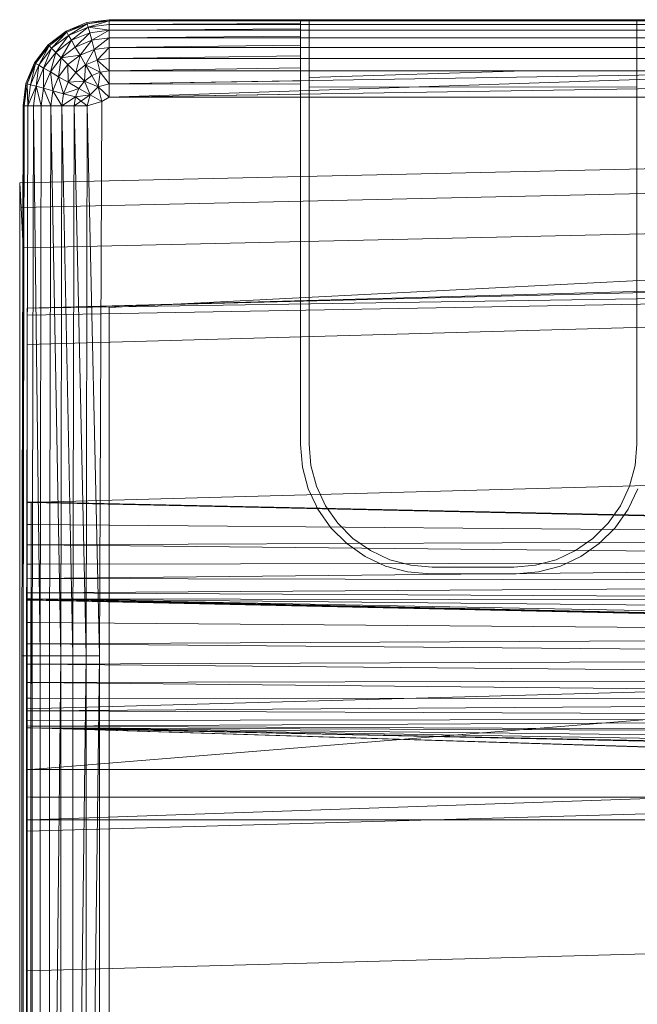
# Model space of a CAD drawing. Header units: metres. Extents: x 397.7 to 427.5, y 12.6 to 28.4.
# Tile 84 of 124: x 407.555 to 407.659, y 27.267 to 27.434. Entities that reach past the tile are written whole.
import ezdxf

# ---------------------------------------------------------------- set-up
doc = ezdxf.new("R2010")
doc.units = ezdxf.units.M
doc.layers.add('A-DETL-____-MBND', color=7, linetype='Continuous', lineweight=18)

# ---------------------------------------------------------------- blocks, each defined once
blk = doc.blocks.new('Family - Inodor P5-151237-08_CLI_AIRE_P5')
at = {"layer": 'A-DETL-____-MBND', "color": 253, "true_color": 0xaaaaaa}
for p, q in [((0.00789, 0.40094), (0.01142, 0.40241)), ((0.00789, 0.40094), (0.01142, 0.40241)), ((0.00789, 0.40094), (0.01142, 0.40241)), ((0.00789, 0.40094), (0.01142, 0.40241)), ((0.01147, 0.40221), (0.00789, 0.40094)), ((0.00789, 0.40094), (0.01147, 0.40221)), ((0.01147, 0.40221), (0.00799, 0.40077)), ((0.00799, 0.40077), (0.01147, 0.40221)), ((0.00799, 0.40077), (0.01147, 0.40221)), ((0.00829, 0.40025), (0.01147, 0.40221)), ((0.00829, 0.40025), (0.01147, 0.40221)), ((0.01163, 0.40164), (0.00829, 0.40025)), ((0.01163, 0.40164), (0.00829, 0.40025)), ((0.00829, 0.40025), (0.01163, 0.40164)), ((0.00877, 0.39941), (0.01163, 0.40164)), ((0.00877, 0.39941), (0.01163, 0.40164)), ((0.01142, 0.40241), (0.01521, 0.40291)), ((0.01142, 0.40241), (0.01521, 0.40291)), ((0.01142, 0.40241), (0.01521, 0.40291)), ((0.01142, 0.40241), (0.01521, 0.40291)), ((0.01147, 0.40221), (0.01142, 0.40241)), ((0.01147, 0.40221), (0.01142, 0.40241)), ((0.01147, 0.40221), (0.01142, 0.40241)), ((0.01147, 0.40221), (0.01521, 0.40291)), ((0.01147, 0.40221), (0.01521, 0.40291)), ((0.01521, 0.40271), (0.01147, 0.40221)), ((0.01521, 0.40271), (0.01147, 0.40221)), ((0.01147, 0.40221), (0.01521, 0.40271)), ((0.01163, 0.40164), (0.01147, 0.40221)), ((0.01163, 0.40164), (0.01147, 0.40221)), ((0.01163, 0.40164), (0.01147, 0.40221)), ((0.01163, 0.40164), (0.01521, 0.40271)), ((0.01163, 0.40164), (0.01521, 0.40271)), ((0.01521, 0.40211), (0.01163, 0.40164)), ((0.01521, 0.40211), (0.01163, 0.40164)), ((0.01163, 0.40164), (0.01521, 0.40211)), ((0.01188, 0.4007), (0.01163, 0.40164)), ((0.01521, 0.40114), (0.01163, 0.40164)), ((0.01521, 0.40114), (0.01163, 0.40164)), ((0.01188, 0.4007), (0.01163, 0.40164)), ((0.01188, 0.4007), (0.01163, 0.40164)), ((0.01521, 0.40291), (0.15024, 0.40291)), ((0.01521, 0.40291), (0.15024, 0.40291)), ((0.01521, 0.40271), (0.01521, 0.40291)), ((0.01521, 0.40291), (0.15024, 0.40291)), ((0.15024, 0.40291), (0.01521, 0.40291)), ((0.01521, 0.40291), (0.01521, 0.40271)), ((0.01521, 0.40271), (0.01521, 0.40291)), ((0.01521, 0.40271), (0.04768, 0.40275)), ((0.01521, 0.40271), (0.04768, 0.40275)), ((0.15024, 0.40271), (0.01521, 0.40271)), ((0.01521, 0.40211), (0.01521, 0.40271)), ((0.04768, 0.40271), (0.01521, 0.40271)), ((0.01521, 0.40211), (0.01521, 0.40271)), ((0.01521, 0.40271), (0.04768, 0.40271)), ((0.01521, 0.40211), (0.01521, 0.40271)), ((0.01521, 0.40211), (0.04768, 0.40225)), ((0.01521, 0.40211), (0.04768, 0.40225)), ((0.15024, 0.40211), (0.01521, 0.40211)), ((0.01521, 0.40114), (0.01521, 0.40211)), ((0.04768, 0.40211), (0.01521, 0.40211)), ((0.01521, 0.40114), (0.01521, 0.40211)), ((0.01521, 0.40211), (0.04768, 0.40211)), ((0.01521, 0.40114), (0.01521, 0.40211)), ((0.10628, 0.4029), (0.04768, 0.4029)), ((0.04768, 0.4029), (0.04768, 0.40275)), ((0.04768, 0.40271), (0.04768, 0.40275)), ((0.04768, 0.40225), (0.04768, 0.40271)), ((0.04768, 0.40211), (0.04768, 0.40225)), ((0.04768, 0.40137), (0.04768, 0.40211)), ((0.04914, 0.40281), (0.04914, 0.33079)), ((0.04914, 0.40271), (0.04914, 0.40281)), ((0.04914, 0.40281), (0.10482, 0.40281)), ((0.04914, 0.40211), (0.04914, 0.40271)), ((0.10482, 0.40271), (0.04914, 0.40271)), ((0.04914, 0.40114), (0.04914, 0.40211)), ((0.10482, 0.40211), (0.04914, 0.40211)), ((0.10482, 0.33079), (0.10482, 0.40281)), ((0.10482, 0.40281), (0.10482, 0.40271)), ((0.10482, 0.40271), (0.10482, 0.40211)), ((0.10482, 0.40211), (0.10482, 0.40114)), ((0.00485, 0.39862), (0.00789, 0.40094)), ((0.00485, 0.39862), (0.00789, 0.40094)), ((0.00485, 0.39862), (0.00789, 0.40094)), ((0.00485, 0.39862), (0.00789, 0.40094)), ((0.00799, 0.40077), (0.00485, 0.39862)), ((0.00485, 0.39862), (0.00799, 0.40077)), ((0.00799, 0.40077), (0.005, 0.39847)), ((0.005, 0.39847), (0.00799, 0.40077)), ((0.005, 0.39847), (0.00799, 0.40077)), ((0.00542, 0.39805), (0.00799, 0.40077)), ((0.00542, 0.39805), (0.00799, 0.40077)), ((0.00829, 0.40025), (0.00542, 0.39805)), ((0.00829, 0.40025), (0.00542, 0.39805)), ((0.00542, 0.39805), (0.00829, 0.40025)), ((0.00611, 0.39736), (0.00829, 0.40025)), ((0.00611, 0.39736), (0.00829, 0.40025)), ((0.00799, 0.40077), (0.00789, 0.40094)), ((0.00799, 0.40077), (0.00789, 0.40094)), ((0.00799, 0.40077), (0.00789, 0.40094)), ((0.00829, 0.40025), (0.00799, 0.40077)), ((0.00829, 0.40025), (0.00799, 0.40077)), ((0.00829, 0.40025), (0.00799, 0.40077)), ((0.00877, 0.39941), (0.00829, 0.40025)), ((0.00877, 0.39941), (0.00829, 0.40025)), ((0.00877, 0.39941), (0.00829, 0.40025)), ((0.01188, 0.4007), (0.00877, 0.39941)), ((0.01188, 0.4007), (0.00877, 0.39941)), ((0.00877, 0.39941), (0.01188, 0.4007)), ((0.00943, 0.39827), (0.01188, 0.4007)), ((0.00943, 0.39827), (0.01188, 0.4007)), ((0.01521, 0.40114), (0.01188, 0.4007)), ((0.01521, 0.40114), (0.01188, 0.4007)), ((0.01188, 0.4007), (0.01521, 0.40114)), ((0.01222, 0.39942), (0.01188, 0.4007)), ((0.01222, 0.39942), (0.01188, 0.4007)), ((0.01222, 0.39942), (0.01188, 0.4007)), ((0.01222, 0.39942), (0.01521, 0.40114)), ((0.01222, 0.39942), (0.01521, 0.40114)), ((0.01521, 0.39982), (0.01222, 0.39942)), ((0.01521, 0.39982), (0.01222, 0.39942)), ((0.01222, 0.39942), (0.01521, 0.39982)), ((0.01264, 0.39785), (0.01521, 0.39982)), ((0.01264, 0.39785), (0.01521, 0.39982)), ((0.01521, 0.40114), (0.04768, 0.40137)), ((0.01521, 0.40114), (0.04768, 0.40137)), ((0.15024, 0.40114), (0.01521, 0.40114)), ((0.01521, 0.39982), (0.01521, 0.40114)), ((0.04768, 0.40114), (0.01521, 0.40114)), ((0.01521, 0.39982), (0.01521, 0.40114)), ((0.01521, 0.40114), (0.04768, 0.40114)), ((0.01521, 0.39982), (0.01521, 0.40114)), ((0.01521, 0.39982), (0.04768, 0.40013)), ((0.01521, 0.39982), (0.04768, 0.40013)), ((0.15024, 0.39982), (0.01521, 0.39982)), ((0.01521, 0.39819), (0.01521, 0.39982)), ((0.04768, 0.39982), (0.01521, 0.39982)), ((0.01521, 0.39819), (0.01521, 0.39982)), ((0.01521, 0.39982), (0.04768, 0.39982)), ((0.01521, 0.39819), (0.01521, 0.39982)), ((0.04768, 0.40114), (0.04768, 0.40137)), ((0.04768, 0.40013), (0.04768, 0.40114)), ((0.04768, 0.39982), (0.04768, 0.40013)), ((0.04768, 0.39858), (0.04768, 0.39982)), ((0.04914, 0.39982), (0.04914, 0.40114)), ((0.10482, 0.40114), (0.04914, 0.40114)), ((0.04914, 0.39819), (0.04914, 0.39982)), ((0.10482, 0.39982), (0.04914, 0.39982)), ((0.10482, 0.40114), (0.10482, 0.39982)), ((0.10482, 0.39982), (0.10482, 0.39819)), ((0.00253, 0.39558), (0.00485, 0.39862)), ((0.00253, 0.39558), (0.00485, 0.39862)), ((0.00253, 0.39558), (0.00485, 0.39862)), ((0.00253, 0.39558), (0.00485, 0.39862)), ((0.0027, 0.39548), (0.00485, 0.39862)), ((0.0027, 0.39548), (0.00485, 0.39862)), ((0.005, 0.39847), (0.0027, 0.39548)), ((0.005, 0.39847), (0.0027, 0.39548)), ((0.0027, 0.39548), (0.005, 0.39847)), ((0.00322, 0.39518), (0.005, 0.39847)), ((0.00322, 0.39518), (0.005, 0.39847)), ((0.005, 0.39847), (0.00485, 0.39862)), ((0.005, 0.39847), (0.00485, 0.39862)), ((0.005, 0.39847), (0.00485, 0.39862)), ((0.00542, 0.39805), (0.005, 0.39847)), ((0.00542, 0.39805), (0.005, 0.39847)), ((0.00542, 0.39805), (0.005, 0.39847)), ((0.00877, 0.39941), (0.00611, 0.39736)), ((0.00877, 0.39941), (0.00611, 0.39736)), ((0.00611, 0.39736), (0.00877, 0.39941)), ((0.00704, 0.39643), (0.00877, 0.39941)), ((0.00704, 0.39643), (0.00877, 0.39941)), ((0.00943, 0.39827), (0.00704, 0.39643)), ((0.00943, 0.39827), (0.00704, 0.39643)), ((0.00704, 0.39643), (0.00943, 0.39827)), ((0.00943, 0.39827), (0.00877, 0.39941)), ((0.00943, 0.39827), (0.00877, 0.39941)), ((0.00943, 0.39827), (0.00877, 0.39941)), ((0.01222, 0.39942), (0.00943, 0.39827)), ((0.01222, 0.39942), (0.00943, 0.39827)), ((0.00943, 0.39827), (0.01222, 0.39942)), ((0.01025, 0.39686), (0.00943, 0.39827)), ((0.01025, 0.39686), (0.00943, 0.39827)), ((0.01025, 0.39686), (0.00943, 0.39827)), ((0.01025, 0.39686), (0.01222, 0.39942)), ((0.01025, 0.39686), (0.01222, 0.39942)), ((0.01264, 0.39785), (0.01222, 0.39942)), ((0.01264, 0.39785), (0.01222, 0.39942)), ((0.01264, 0.39785), (0.01222, 0.39942)), ((0.01521, 0.39819), (0.01264, 0.39785)), ((0.01521, 0.39819), (0.01264, 0.39785)), ((0.01264, 0.39785), (0.01521, 0.39819)), ((0.01313, 0.39603), (0.01521, 0.39819)), ((0.01313, 0.39603), (0.01521, 0.39819)), ((0.01521, 0.39819), (0.04768, 0.39858)), ((0.01521, 0.39819), (0.04768, 0.39858)), ((0.15024, 0.39819), (0.01521, 0.39819)), ((0.01521, 0.39631), (0.01521, 0.39819)), ((0.04768, 0.39819), (0.01521, 0.39819)), ((0.01521, 0.39631), (0.01521, 0.39819)), ((0.01521, 0.39819), (0.04768, 0.39819)), ((0.01521, 0.39631), (0.01521, 0.39819)), ((0.04768, 0.39819), (0.04768, 0.39858)), ((0.04768, 0.39676), (0.04768, 0.39819)), ((0.04914, 0.39631), (0.04914, 0.39819)), ((0.10482, 0.39819), (0.04914, 0.39819)), ((0.10482, 0.39819), (0.10482, 0.39631)), ((0.00542, 0.39805), (0.00322, 0.39518)), ((0.00542, 0.39805), (0.00322, 0.39518)), ((0.00322, 0.39518), (0.00542, 0.39805)), ((0.00406, 0.3947), (0.00542, 0.39805)), ((0.00406, 0.3947), (0.00542, 0.39805)), ((0.00611, 0.39736), (0.00406, 0.3947)), ((0.00611, 0.39736), (0.00406, 0.3947)), ((0.00406, 0.3947), (0.00611, 0.39736)), ((0.0052, 0.39404), (0.00611, 0.39736)), ((0.0052, 0.39404), (0.00611, 0.39736)), ((0.00704, 0.39643), (0.0052, 0.39404)), ((0.00704, 0.39643), (0.0052, 0.39404)), ((0.0052, 0.39404), (0.00704, 0.39643)), ((0.00611, 0.39736), (0.00542, 0.39805)), ((0.00611, 0.39736), (0.00542, 0.39805)), ((0.00611, 0.39736), (0.00542, 0.39805)), ((0.00704, 0.39643), (0.00611, 0.39736)), ((0.00704, 0.39643), (0.00611, 0.39736)), ((0.00704, 0.39643), (0.00611, 0.39736)), ((0.00661, 0.39322), (0.00704, 0.39643)), ((0.00661, 0.39322), (0.00704, 0.39643)), ((0.01025, 0.39686), (0.00704, 0.39643)), ((0.00704, 0.39643), (0.01025, 0.39686)), ((0.00819, 0.39528), (0.00704, 0.39643)), ((0.00819, 0.39528), (0.00704, 0.39643)), ((0.00819, 0.39528), (0.00704, 0.39643)), ((0.01025, 0.39686), (0.00819, 0.39528)), ((0.00819, 0.39528), (0.01025, 0.39686)), ((0.00819, 0.39528), (0.01025, 0.39686)), ((0.00952, 0.39395), (0.01025, 0.39686)), ((0.00952, 0.39395), (0.01025, 0.39686)), ((0.01264, 0.39785), (0.01025, 0.39686)), ((0.01264, 0.39785), (0.01025, 0.39686)), ((0.01025, 0.39686), (0.01264, 0.39785)), ((0.01119, 0.39523), (0.01025, 0.39686)), ((0.01119, 0.39523), (0.01025, 0.39686)), ((0.01119, 0.39523), (0.01025, 0.39686)), ((0.01119, 0.39523), (0.01264, 0.39785)), ((0.01119, 0.39523), (0.01264, 0.39785)), ((0.01313, 0.39603), (0.01264, 0.39785)), ((0.01313, 0.39603), (0.01264, 0.39785)), ((0.01313, 0.39603), (0.01264, 0.39785)), ((0.01521, 0.39631), (0.04768, 0.39676)), ((0.01521, 0.39631), (0.04768, 0.39676)), ((0.04768, 0.39631), (0.04768, 0.39676)), ((0.00106, 0.39205), (0.00253, 0.39558)), ((0.00106, 0.39205), (0.00253, 0.39558)), ((0.00106, 0.39205), (0.00253, 0.39558)), ((0.00106, 0.39205), (0.00253, 0.39558)), ((0.00126, 0.392), (0.00253, 0.39558)), ((0.00126, 0.392), (0.00253, 0.39558)), ((0.0027, 0.39548), (0.00126, 0.392)), ((0.0027, 0.39548), (0.00126, 0.392)), ((0.00126, 0.392), (0.0027, 0.39548)), ((0.00183, 0.39184), (0.0027, 0.39548)), ((0.00183, 0.39184), (0.0027, 0.39548)), ((0.00322, 0.39518), (0.00183, 0.39184)), ((0.00322, 0.39518), (0.00183, 0.39184)), ((0.00183, 0.39184), (0.00322, 0.39518)), ((0.0027, 0.39548), (0.00253, 0.39558)), ((0.0027, 0.39548), (0.00253, 0.39558)), ((0.0027, 0.39548), (0.00253, 0.39558)), ((0.00322, 0.39518), (0.0027, 0.39548)), ((0.00322, 0.39518), (0.0027, 0.39548)), ((0.00322, 0.39518), (0.0027, 0.39548)), ((0.00277, 0.39159), (0.00322, 0.39518)), ((0.00277, 0.39159), (0.00322, 0.39518)), ((0.00406, 0.3947), (0.00322, 0.39518)), ((0.00406, 0.3947), (0.00322, 0.39518)), ((0.00406, 0.3947), (0.00322, 0.39518)), ((0.00819, 0.39528), (0.00661, 0.39322)), ((0.00819, 0.39528), (0.00661, 0.39322)), ((0.00661, 0.39322), (0.00819, 0.39528)), ((0.00952, 0.39395), (0.00819, 0.39528)), ((0.00952, 0.39395), (0.00819, 0.39528)), ((0.00952, 0.39395), (0.00819, 0.39528)), ((0.00824, 0.39228), (0.00819, 0.39528)), ((0.00824, 0.39228), (0.00819, 0.39528)), ((0.01119, 0.39523), (0.00952, 0.39395)), ((0.01119, 0.39523), (0.00952, 0.39395)), ((0.00952, 0.39395), (0.01119, 0.39523)), ((0.01099, 0.39248), (0.01119, 0.39523)), ((0.01099, 0.39248), (0.01119, 0.39523)), ((0.01313, 0.39603), (0.01119, 0.39523)), ((0.01313, 0.39603), (0.01119, 0.39523)), ((0.01119, 0.39523), (0.01313, 0.39603)), ((0.01223, 0.39343), (0.01119, 0.39523)), ((0.01367, 0.39402), (0.01119, 0.39523)), ((0.01367, 0.39402), (0.01119, 0.39523)), ((0.01223, 0.39343), (0.01119, 0.39523)), ((0.01223, 0.39343), (0.01119, 0.39523)), ((0.01521, 0.39631), (0.01313, 0.39603)), ((0.01521, 0.39631), (0.01313, 0.39603)), ((0.01313, 0.39603), (0.01521, 0.39631)), ((0.01313, 0.39603), (0.01367, 0.39402)), ((0.01521, 0.39423), (0.01313, 0.39603)), ((0.01367, 0.39402), (0.01313, 0.39603)), ((0.01521, 0.39423), (0.01313, 0.39603)), ((0.01367, 0.39402), (0.01313, 0.39603)), ((0.15024, 0.39631), (0.01521, 0.39631)), ((0.01521, 0.39423), (0.01521, 0.39631)), ((0.04768, 0.39631), (0.01521, 0.39631)), ((0.01521, 0.39423), (0.01521, 0.39631)), ((0.01521, 0.39631), (0.04768, 0.39631)), ((0.01521, 0.39423), (0.01521, 0.39631)), ((0.04768, 0.39473), (0.04768, 0.39631)), ((0.04914, 0.39423), (0.04914, 0.39631)), ((0.10482, 0.39631), (0.04914, 0.39631)), ((0.10482, 0.39631), (0.10482, 0.39424)), ((0.00406, 0.3947), (0.00277, 0.39159)), ((0.00406, 0.3947), (0.00277, 0.39159)), ((0.00277, 0.39159), (0.00406, 0.3947)), ((0.00405, 0.39125), (0.00406, 0.3947)), ((0.00405, 0.39125), (0.00406, 0.3947)), ((0.0052, 0.39404), (0.00405, 0.39125)), ((0.0052, 0.39404), (0.00405, 0.39125)), ((0.00405, 0.39125), (0.0052, 0.39404)), ((0.0052, 0.39404), (0.00406, 0.3947)), ((0.0052, 0.39404), (0.00406, 0.3947)), ((0.0052, 0.39404), (0.00406, 0.3947)), ((0.00661, 0.39322), (0.0052, 0.39404)), ((0.00661, 0.39322), (0.0052, 0.39404)), ((0.00661, 0.39322), (0.0052, 0.39404)), ((0.00562, 0.39083), (0.0052, 0.39404)), ((0.00562, 0.39083), (0.0052, 0.39404)), ((0.00661, 0.39322), (0.00562, 0.39083)), ((0.00661, 0.39322), (0.00562, 0.39083)), ((0.00562, 0.39083), (0.00661, 0.39322)), ((0.00824, 0.39228), (0.00661, 0.39322)), ((0.00824, 0.39228), (0.00661, 0.39322)), ((0.00824, 0.39228), (0.00661, 0.39322)), ((0.00744, 0.39034), (0.00661, 0.39322)), ((0.00744, 0.39034), (0.00661, 0.39322)), ((0.00952, 0.39395), (0.00824, 0.39228)), ((0.00952, 0.39395), (0.00824, 0.39228)), ((0.00824, 0.39228), (0.00952, 0.39395)), ((0.01099, 0.39248), (0.00952, 0.39395)), ((0.01099, 0.39248), (0.00952, 0.39395)), ((0.01099, 0.39248), (0.00952, 0.39395)), ((0.01223, 0.39343), (0.01099, 0.39248)), ((0.01223, 0.39343), (0.01099, 0.39248)), ((0.01099, 0.39248), (0.01223, 0.39343)), ((0.01367, 0.39402), (0.01223, 0.39343)), ((0.01367, 0.39402), (0.01223, 0.39343)), ((0.01223, 0.39343), (0.01367, 0.39402)), ((0.01334, 0.39151), (0.01223, 0.39343)), ((0.01334, 0.39151), (0.01223, 0.39343)), ((0.01334, 0.39151), (0.01223, 0.39343)), ((0.01367, 0.39402), (0.01334, 0.39151)), ((0.01334, 0.39151), (0.01367, 0.39402)), ((0.01334, 0.39151), (0.01367, 0.39402)), ((0.01521, 0.39423), (0.01367, 0.39402)), ((0.01521, 0.39423), (0.01367, 0.39402)), ((0.01367, 0.39402), (0.01521, 0.39423)), ((0.01521, 0.39201), (0.01367, 0.39402)), ((0.01521, 0.39201), (0.01367, 0.39402)), ((0.01521, 0.39201), (0.01367, 0.39402)), ((0.01521, 0.39423), (0.04768, 0.39473)), ((0.01521, 0.39423), (0.04768, 0.39473)), ((0.15024, 0.39423), (0.01521, 0.39423)), ((0.01521, 0.39201), (0.01521, 0.39423)), ((0.15024, 0.39423), (0.01521, 0.39201)), ((0.15024, 0.39423), (0.01521, 0.38973)), ((0.04768, 0.39423), (0.01521, 0.39423)), ((0.01521, 0.39201), (0.01521, 0.39423)), ((0.01521, 0.39423), (0.04768, 0.39423)), ((0.01521, 0.39201), (0.01521, 0.39423)), ((0.04768, 0.39423), (0.04768, 0.39473)), ((0.04768, 0.39254), (0.04768, 0.39423)), ((0.04914, 0.39307), (0.04914, 0.39423)), ((0.08581, 0.39423), (0.04914, 0.39307)), ((0.08581, 0.39423), (0.04914, 0.39423)), ((0.04914, 0.39144), (0.04914, 0.39307)), ((0.10482, 0.39424), (0.08581, 0.39423)), ((0.10482, 0.39424), (0.10482, 0.39149)), ((0.00056, 0.38826), (0.00106, 0.39205)), ((0.00056, 0.38826), (0.00106, 0.39205)), ((0.00056, 0.38826), (0.00106, 0.39205)), ((0.00056, 0.38826), (0.00106, 0.39205)), ((0.00076, 0.38826), (0.00106, 0.39205)), ((0.00076, 0.38826), (0.00106, 0.39205)), ((0.00126, 0.392), (0.00076, 0.38826)), ((0.00126, 0.392), (0.00076, 0.38826)), ((0.00076, 0.38826), (0.00126, 0.392)), ((0.00126, 0.392), (0.00106, 0.39205)), ((0.00126, 0.392), (0.00106, 0.39205)), ((0.00126, 0.392), (0.00106, 0.39205)), ((0.00183, 0.39184), (0.00126, 0.392)), ((0.00183, 0.39184), (0.00126, 0.392)), ((0.00183, 0.39184), (0.00126, 0.392)), ((0.00136, 0.38826), (0.00126, 0.392)), ((0.00136, 0.38826), (0.00126, 0.392)), ((0.00183, 0.39184), (0.00136, 0.38826)), ((0.00183, 0.39184), (0.00136, 0.38826)), ((0.00136, 0.38826), (0.00183, 0.39184)), ((0.00277, 0.39159), (0.00136, 0.38826)), ((0.00136, 0.38826), (0.00277, 0.39159)), ((0.00277, 0.39159), (0.00183, 0.39184)), ((0.00277, 0.39159), (0.00183, 0.39184)), ((0.00277, 0.39159), (0.00183, 0.39184)), ((0.00277, 0.39159), (0.00233, 0.38826)), ((0.00233, 0.38826), (0.00277, 0.39159)), ((0.00233, 0.38826), (0.00277, 0.39159)), ((0.00405, 0.39125), (0.00277, 0.39159)), ((0.00405, 0.39125), (0.00277, 0.39159)), ((0.00405, 0.39125), (0.00277, 0.39159)), ((0.00365, 0.38826), (0.00277, 0.39159)), ((0.00365, 0.38826), (0.00277, 0.39159)), ((0.00824, 0.39228), (0.00744, 0.39034)), ((0.00824, 0.39228), (0.00744, 0.39034)), ((0.00744, 0.39034), (0.00824, 0.39228)), ((0.01099, 0.39248), (0.00824, 0.39228)), ((0.00824, 0.39228), (0.01099, 0.39248)), ((0.01004, 0.39124), (0.00824, 0.39228)), ((0.01004, 0.39124), (0.00824, 0.39228)), ((0.01004, 0.39124), (0.00824, 0.39228)), ((0.01099, 0.39248), (0.01004, 0.39124)), ((0.01004, 0.39124), (0.01099, 0.39248)), ((0.01004, 0.39124), (0.01099, 0.39248)), ((0.01334, 0.39151), (0.01099, 0.39248)), ((0.01196, 0.39013), (0.01099, 0.39248)), ((0.01334, 0.39151), (0.01099, 0.39248)), ((0.01196, 0.39013), (0.01099, 0.39248)), ((0.01334, 0.39151), (0.01099, 0.39248)), ((0.01196, 0.39013), (0.01099, 0.39248)), ((0.01334, 0.39151), (0.01196, 0.39013)), ((0.01334, 0.39151), (0.01196, 0.39013)), ((0.01196, 0.39013), (0.01334, 0.39151)), ((0.01521, 0.39201), (0.01334, 0.39151)), ((0.01521, 0.39201), (0.01334, 0.39151)), ((0.01334, 0.39151), (0.01521, 0.39201)), ((0.01521, 0.38973), (0.01334, 0.39151)), ((0.01334, 0.39151), (0.01394, 0.38899)), ((0.01521, 0.38973), (0.01334, 0.39151)), ((0.01394, 0.38899), (0.01334, 0.39151)), ((0.01521, 0.38973), (0.01334, 0.39151)), ((0.01394, 0.38899), (0.01334, 0.39151)), ((0.01521, 0.39201), (0.04768, 0.39254)), ((0.01521, 0.39201), (0.04768, 0.39254)), ((0.01521, 0.38973), (0.01521, 0.39201)), ((0.04768, 0.39198), (0.01521, 0.39201)), ((0.01521, 0.38973), (0.01521, 0.39201)), ((0.01521, 0.39201), (0.04768, 0.39198)), ((0.01521, 0.38973), (0.01521, 0.39201)), ((0.15121, 0.39188), (0.01521, 0.38973)), ((0.04768, 0.39198), (0.04768, 0.39254)), ((0.04768, 0.39024), (0.04768, 0.39198)), ((0.10482, 0.39149), (0.04914, 0.39144)), ((0.04914, 0.33079), (0.04914, 0.39144)), ((0.10482, 0.39149), (0.10482, 0.33079)), ((0.00405, 0.39125), (0.00365, 0.38826)), ((0.00405, 0.39125), (0.00365, 0.38826)), ((0.00365, 0.38826), (0.00405, 0.39125)), ((0.00562, 0.39083), (0.00405, 0.39125)), ((0.00562, 0.39083), (0.00405, 0.39125)), ((0.00562, 0.39083), (0.00405, 0.39125)), ((0.00528, 0.38826), (0.00405, 0.39125)), ((0.00528, 0.38826), (0.00405, 0.39125)), ((0.00562, 0.39083), (0.00528, 0.38826)), ((0.00562, 0.39083), (0.00528, 0.38826)), ((0.00528, 0.38826), (0.00562, 0.39083)), ((0.00744, 0.39034), (0.00562, 0.39083)), ((0.00744, 0.39034), (0.00562, 0.39083)), ((0.00744, 0.39034), (0.00562, 0.39083)), ((0.00716, 0.38826), (0.00562, 0.39083)), ((0.00716, 0.38826), (0.00562, 0.39083)), ((0.00744, 0.39034), (0.00716, 0.38826)), ((0.00744, 0.39034), (0.00716, 0.38826)), ((0.00716, 0.38826), (0.00744, 0.39034)), ((0.00945, 0.3898), (0.00716, 0.38826)), ((0.00716, 0.38826), (0.00945, 0.3898)), ((0.01004, 0.39124), (0.00744, 0.39034)), ((0.00744, 0.39034), (0.01004, 0.39124)), ((0.00945, 0.3898), (0.00744, 0.39034)), ((0.00945, 0.3898), (0.00744, 0.39034)), ((0.00945, 0.3898), (0.00744, 0.39034)), ((0.01196, 0.39013), (0.00924, 0.38826)), ((0.00945, 0.3898), (0.00924, 0.38826)), ((0.00924, 0.38826), (0.00945, 0.3898)), ((0.00924, 0.38826), (0.00945, 0.3898)), ((0.01004, 0.39124), (0.00945, 0.3898)), ((0.00945, 0.3898), (0.01004, 0.39124)), ((0.00945, 0.3898), (0.01004, 0.39124)), ((0.01196, 0.39013), (0.00945, 0.3898)), ((0.01196, 0.39013), (0.00945, 0.3898)), ((0.01196, 0.39013), (0.00945, 0.3898)), ((0.01146, 0.38826), (0.00945, 0.3898)), ((0.01196, 0.39013), (0.01004, 0.39124)), ((0.01196, 0.39013), (0.01004, 0.39124)), ((0.01196, 0.39013), (0.01004, 0.39124)), ((0.01196, 0.39013), (0.01146, 0.38826)), ((0.01394, 0.38899), (0.01196, 0.39013)), ((0.01394, 0.38899), (0.01196, 0.39013)), ((0.01521, 0.38973), (0.01394, 0.38899)), ((0.01521, 0.38973), (0.01394, 0.38899)), ((0.01394, 0.38899), (0.01521, 0.38973)), ((0.01521, 0.38973), (0.04768, 0.39024)), ((0.01521, 0.38973), (0.04768, 0.39024)), ((0.15024, 0.38973), (0.01521, 0.38973)), ((0.04768, 0.38973), (0.01521, 0.38973)), ((0.01521, 0.38973), (0.04768, 0.38973)), ((0.04768, 0.38973), (0.04768, 0.39024)), ((0.04768, 0.38917), (0.04768, 0.38973)), ((0.00036, 0.29485), (0.00056, 0.38826)), ((0.00036, 0.29485), (0.00056, 0.38826)), ((0.00056, 0.01465), (0.00056, 0.38826)), ((0.00056, 0.01465), (0.00056, 0.38826)), ((0.00076, 0.38826), (0.00056, 0.38826)), ((0.00076, 0.38826), (0.00056, 0.29485)), ((0.00076, 0.38826), (0.00056, 0.38826)), ((0.00076, 0.38826), (0.00056, 0.29485)), ((0.00076, 0.38826), (0.00056, 0.38826)), ((0.00056, 0.29485), (0.00056, 0.38826)), ((0.00056, 0.29485), (0.00056, 0.38826)), ((0.00076, 0.38826), (0.00056, 0.29485)), ((0.00136, 0.38826), (0.00076, 0.38826)), ((0.00136, 0.38826), (0.00076, 0.38826)), ((0.00136, 0.38826), (0.00076, 0.38826)), ((0.00136, 0.38826), (0.00116, 0.29485)), ((0.00136, 0.38826), (0.00116, 0.29485)), ((0.00136, 0.38826), (0.00116, 0.29485)), ((0.00233, 0.38826), (0.00136, 0.38826)), ((0.00233, 0.38826), (0.00136, 0.38826)), ((0.00233, 0.38826), (0.00136, 0.38826)), ((0.00233, 0.38826), (0.00213, 0.29485)), ((0.00233, 0.38826), (0.00213, 0.29485)), ((0.00213, 0.29485), (0.00233, 0.38826)), ((0.00365, 0.38826), (0.00233, 0.38826)), ((0.00365, 0.38826), (0.00233, 0.38826)), ((0.00365, 0.38826), (0.00233, 0.38826)), ((0.00345, 0.29485), (0.00233, 0.38826)), ((0.00345, 0.29485), (0.00233, 0.38826)), ((0.00365, 0.38826), (0.00345, 0.29485)), ((0.00365, 0.38826), (0.00345, 0.29485)), ((0.00365, 0.38826), (0.00345, 0.29485)), ((0.00528, 0.38826), (0.00365, 0.38826)), ((0.00528, 0.38826), (0.00365, 0.38826)), ((0.00528, 0.38826), (0.00365, 0.38826)), ((0.00528, 0.38826), (0.00508, 0.29485)), ((0.00528, 0.38826), (0.00508, 0.29485)), ((0.00508, 0.29485), (0.00528, 0.38826)), ((0.00716, 0.38826), (0.00528, 0.38826)), ((0.00716, 0.38826), (0.00528, 0.38826)), ((0.00716, 0.38826), (0.00528, 0.38826)), ((0.00696, 0.29485), (0.00528, 0.38826)), ((0.00696, 0.29485), (0.00528, 0.38826)), ((0.00716, 0.38826), (0.00696, 0.29485)), ((0.00716, 0.38826), (0.00696, 0.29485)), ((0.00696, 0.29485), (0.00716, 0.38826)), ((0.00924, 0.38826), (0.00716, 0.38826)), ((0.00924, 0.38826), (0.00716, 0.38826)), ((0.00924, 0.38826), (0.00716, 0.38826)), ((0.00904, 0.29485), (0.00716, 0.38826)), ((0.00904, 0.29485), (0.00716, 0.38826)), ((0.00924, 0.38826), (0.00904, 0.29485)), ((0.00924, 0.38826), (0.00904, 0.29485)), ((0.00904, 0.29485), (0.00924, 0.38826)), ((0.01146, 0.38826), (0.00924, 0.38826)), ((0.01146, 0.38826), (0.00924, 0.38826)), ((0.01126, 0.29485), (0.00924, 0.38826)), ((0.01126, 0.29485), (0.00924, 0.38826)), ((0.01146, 0.38826), (0.01126, 0.29485)), ((0.01146, 0.38826), (0.01126, 0.29485)), ((0.01126, 0.29485), (0.01146, 0.38826)), ((0.01394, 0.38899), (0.01146, 0.38826)), ((0.01394, 0.38899), (0.01146, 0.38826)), ((0.01354, 0.29485), (0.01146, 0.38826)), ((0.01354, 0.29485), (0.01146, 0.38826)), ((0.01354, 0.29485), (0.01146, 0.38826)), ((0.01354, 0.29485), (0.01394, 0.38899)), ((0.01394, 0.38899), (0.01354, 0.29485)), ((0.01394, 0.38899), (0.01354, 0.29485)), ((0.04768, 0.38917), (0.04768, 0.33073)), ((0.31954, 0.38234), (0, 0.37522)), ((0.31954, 0.38234), (0, 0.37522)), ((0.31971, 0.37812), (0.00022, 0.371)), ((0.31971, 0.37812), (0.00022, 0.371)), ((0, 0.37522), (0.00022, 0.371)), ((0.00022, 0.371), (0, 0.37522)), ((0, 0.37522), (0, 0.371)), ((0, 0.371), (0, 0.37522)), ((0, 0.371), (0, 0.36417)), ((0, 0.36417), (0, 0.371)), ((0.00022, 0.371), (0.00056, 0.36417)), ((0.00056, 0.36417), (0.00022, 0.371)), ((0.31998, 0.37128), (0.00056, 0.36417)), ((0.31998, 0.37128), (0.00056, 0.36417)), ((0.00127, 0.35389), (0.51095, 0.36797)), ((0.51095, 0.36678), (0.00127, 0.35389)), ((0, 0.36417), (0, 0.03582)), ((0, 0.03582), (0, 0.36417)), ((0.00056, 0.36417), (0.00056, 0.03582)), ((0.00056, 0.03582), (0.00056, 0.36417)), ((0.51095, 0.36184), (0.00127, 0.35389)), ((0.51095, 0.36184), (0.00127, 0.35271)), ((0.51095, 0.36184), (0.00127, 0.34776)), ((0.01521, 0.35403), (0.17966, 0.3624)), ((0.15161, 0.36098), (0.01521, 0.35403)), ((0.00127, 0.35271), (0.00127, 0.35389)), ((0.01521, 0.35403), (0.01521, 0.05064)), ((0.01521, 0.35403), (0.01521, 0.05064)), ((0.00127, 0.34776), (0.00127, 0.35271)), ((0.00127, 0.32087), (0.00127, 0.34776)), ((0.51095, 0.33495), (0.00127, 0.32087)), ((0.04768, 0.33073), (0.04801, 0.32692)), ((0.04914, 0.33079), (0.04946, 0.32716)), ((0.04946, 0.32716), (0.04914, 0.33079)), ((0.1045, 0.32716), (0.10482, 0.33079)), ((0.10482, 0.33079), (0.1045, 0.32716)), ((0.04801, 0.32692), (0.049, 0.32322)), ((0.04946, 0.32716), (0.0504, 0.32365)), ((0.0504, 0.32365), (0.04946, 0.32716)), ((0.10356, 0.32365), (0.1045, 0.32716)), ((0.1045, 0.32716), (0.10356, 0.32365)), ((0.049, 0.32322), (0.05033, 0.32038)), ((0.0504, 0.32365), (0.05194, 0.32035)), ((0.05194, 0.32035), (0.0504, 0.32365)), ((0.10202, 0.32035), (0.10356, 0.32365)), ((0.10356, 0.32365), (0.10202, 0.32035)), ((0.10334, 0.31974), (0.10496, 0.32322)), ((0.00127, 0.3209), (0.00127, 0.32102)), ((0.28182, 0.31489), (0.00127, 0.32102)), ((0.00192, 0.32088), (0.00127, 0.3209)), ((0.00127, 0.3209), (0.00192, 0.32088)), ((0.00127, 0.3209), (0.00127, 0.32089)), ((0.00192, 0.32088), (0.00127, 0.32089)), ((0.00127, 0.32089), (0.00192, 0.32088)), ((0.00127, 0.32089), (0.00127, 0.32088)), ((0.00192, 0.32088), (0.00127, 0.32088)), ((0.00192, 0.32088), (0.00127, 0.32088)), ((0.00127, 0.32088), (0.00127, 0.31714)), ((0.00127, 0.28584), (0.00127, 0.32087)), ((0.00192, 0.32088), (0.28182, 0.31489)), ((0.00192, 0.32088), (0.00192, 0.31713)), ((0.28182, 0.31489), (0.00192, 0.32088)), ((0.00192, 0.31713), (0.00192, 0.32088)), ((0.05033, 0.32038), (0.05048, 0.32006)), ((0.05048, 0.32006), (0.05062, 0.31974)), ((0.05062, 0.31974), (0.05282, 0.31661)), ((0.05194, 0.32035), (0.05403, 0.31737)), ((0.05403, 0.31737), (0.05194, 0.32035)), ((0.09993, 0.31737), (0.10202, 0.32035)), ((0.10202, 0.32035), (0.09993, 0.31737)), ((0.10114, 0.31661), (0.10334, 0.31974)), ((0.00192, 0.31713), (0.00127, 0.31714)), ((0.00127, 0.31714), (0.00192, 0.31713)), ((0.00127, 0.31714), (0.00127, 0.31713)), ((0.00192, 0.31713), (0.00127, 0.31713)), ((0.00127, 0.31713), (0.00192, 0.31713)), ((0.00127, 0.31713), (0.00127, 0.31712)), ((0.00192, 0.31713), (0.00127, 0.31712)), ((0.00192, 0.31713), (0.00127, 0.31712)), ((0.00127, 0.31712), (0.00127, 0.31371)), ((0.28182, 0.31489), (0.00192, 0.31713)), ((0.28182, 0.31489), (0.00192, 0.31713)), ((0.00192, 0.31371), (0.00192, 0.31713)), ((0.00192, 0.31713), (0.00192, 0.31371)), ((0.05282, 0.31661), (0.05553, 0.3139)), ((0.05403, 0.31737), (0.0566, 0.31479)), ((0.0566, 0.31479), (0.05403, 0.31737)), ((0.09736, 0.31479), (0.09993, 0.31737)), ((0.09993, 0.31737), (0.09736, 0.31479)), ((0.09843, 0.3139), (0.10114, 0.31661)), ((0.28182, 0.31489), (0.00192, 0.31371)), ((0.00192, 0.31371), (0.28182, 0.31489)), ((0.0566, 0.31479), (0.05958, 0.31271)), ((0.05958, 0.31271), (0.0566, 0.31479)), ((0.09438, 0.31271), (0.09736, 0.31479)), ((0.09736, 0.31479), (0.09438, 0.31271)), ((0.00192, 0.31371), (0.00127, 0.31371)), ((0.00127, 0.31371), (0.00192, 0.31371)), ((0.00127, 0.31371), (0.00127, 0.31371)), ((0.00192, 0.31371), (0.00127, 0.31371)), ((0.00192, 0.31371), (0.00127, 0.31371)), ((0.00127, 0.31371), (0.00127, 0.31044)), ((0.28181, 0.31079), (0.00192, 0.31371)), ((0.00192, 0.31371), (0.00192, 0.31043)), ((0.28181, 0.31079), (0.00192, 0.31371)), ((0.00192, 0.31043), (0.00192, 0.31371)), ((0.05553, 0.3139), (0.05867, 0.3117)), ((0.0953, 0.3117), (0.09843, 0.3139)), ((0.05867, 0.3117), (0.06214, 0.31008)), ((0.05958, 0.31271), (0.06288, 0.31117)), ((0.06288, 0.31117), (0.05958, 0.31271)), ((0.06288, 0.31117), (0.0664, 0.31023)), ((0.0664, 0.31023), (0.06288, 0.31117)), ((0.08757, 0.31023), (0.09108, 0.31117)), ((0.09108, 0.31117), (0.08757, 0.31023)), ((0.09108, 0.31117), (0.09438, 0.31271)), ((0.09438, 0.31271), (0.09108, 0.31117)), ((0.0953, 0.3117), (0.09182, 0.31008)), ((0.00192, 0.31043), (0.00127, 0.31044)), ((0.00192, 0.31043), (0.00127, 0.31044)), ((0.00127, 0.31044), (0.00127, 0.30801)), ((0.28181, 0.31079), (0.00192, 0.31043)), ((0.00192, 0.30799), (0.28181, 0.31079)), ((0.00192, 0.31043), (0.28181, 0.31079)), ((0.00192, 0.30799), (0.28181, 0.31079)), ((0.00192, 0.31043), (0.00192, 0.30799)), ((0.00192, 0.30799), (0.00192, 0.31043)), ((0.06214, 0.31008), (0.06584, 0.30909)), ((0.0664, 0.31023), (0.07002, 0.30991)), ((0.07002, 0.30991), (0.0664, 0.31023)), ((0.07002, 0.30991), (0.08394, 0.30991)), ((0.08394, 0.30991), (0.07002, 0.30991)), ((0.08394, 0.30991), (0.08757, 0.31023)), ((0.08757, 0.31023), (0.08394, 0.30991)), ((0.08812, 0.30909), (0.09182, 0.31008)), ((0.00192, 0.30799), (0.00127, 0.30801)), ((0.00192, 0.30799), (0.00127, 0.30801)), ((0.00127, 0.30801), (0.00127, 0.30557)), ((0.00192, 0.30799), (0.00192, 0.30554)), ((0.28181, 0.30737), (0.00192, 0.30799)), ((0.28181, 0.30737), (0.00192, 0.30799)), ((0.00192, 0.30554), (0.00192, 0.30799)), ((0.06584, 0.30909), (0.06966, 0.30876)), ((0.08431, 0.30876), (0.06966, 0.30876)), ((0.08431, 0.30876), (0.08812, 0.30909)), ((0.28181, 0.30737), (0.00192, 0.30554)), ((0.00192, 0.30554), (0.28181, 0.30737)), ((0.00192, 0.30554), (0.00127, 0.30557)), ((0.00192, 0.30554), (0.00127, 0.30557)), ((0.00127, 0.30557), (0.00127, 0.30457)), ((0.00192, 0.30454), (0.00127, 0.30457)), ((0.00127, 0.30457), (0.00192, 0.30454)), ((0.00127, 0.30457), (0.00127, 0.30446)), ((0.00192, 0.30454), (0.00127, 0.30446)), ((0.00192, 0.30454), (0.00127, 0.30446)), ((0.00127, 0.30446), (0.00127, 0.27556)), ((0.00127, 0.30433), (0.00127, 0.30443)), ((0.28176, 0.29829), (0.00127, 0.30443)), ((0.00186, 0.27553), (0.00192, 0.30454)), ((0.00192, 0.30454), (0.00186, 0.27553)), ((0.00192, 0.30554), (0.00192, 0.30454)), ((0.28181, 0.30409), (0.00192, 0.30554)), ((0.28181, 0.30409), (0.00192, 0.30554)), ((0.00192, 0.30454), (0.00192, 0.30554)), ((0.28181, 0.30409), (0.00192, 0.30454)), ((0.28181, 0.30409), (0.00192, 0.30454)), ((0.28181, 0.30165), (0.00192, 0.30454)), ((0.28181, 0.30165), (0.00192, 0.30454)), ((0.28181, 0.2992), (0.00192, 0.30454)), ((0.28181, 0.2992), (0.00192, 0.30454)), ((0.28175, 0.2982), (0.00192, 0.30454)), ((0.28175, 0.2982), (0.00192, 0.30454)), ((0.00127, 0.30433), (0.00187, 0.30429)), ((0.00127, 0.30433), (0.00127, 0.30431)), ((0.00187, 0.30429), (0.00127, 0.30433)), ((0.00187, 0.30429), (0.00127, 0.30431)), ((0.00127, 0.30431), (0.00187, 0.30429)), ((0.00127, 0.30431), (0.00127, 0.3043)), ((0.00187, 0.30429), (0.00127, 0.3043)), ((0.00127, 0.3043), (0.00187, 0.30429)), ((0.00127, 0.3043), (0.00127, 0.30429)), ((0.00187, 0.30429), (0.00127, 0.30429)), ((0.00187, 0.30429), (0.00127, 0.30429)), ((0.00127, 0.30429), (0.00127, 0.30053)), ((0.00187, 0.30429), (0.28176, 0.29829)), ((0.00187, 0.30429), (0.00187, 0.30052)), ((0.28176, 0.29829), (0.00187, 0.30429)), ((0.00187, 0.30052), (0.00187, 0.30429)), ((0.00187, 0.30052), (0.00127, 0.30053)), ((0.00127, 0.30053), (0.00187, 0.30052)), ((0.00127, 0.30053), (0.00127, 0.30052)), ((0.00187, 0.30052), (0.00127, 0.30052)), ((0.00187, 0.30052), (0.00127, 0.30052)), ((0.00127, 0.30052), (0.00127, 0.29687)), ((0.51095, 0.29991), (0.00127, 0.28584)), ((0.28176, 0.29829), (0.00187, 0.30052)), ((0.00187, 0.30052), (0.00187, 0.29687)), ((0.28176, 0.29829), (0.00187, 0.30052)), ((0.00187, 0.29687), (0.00187, 0.30052)), ((0.28175, 0.2982), (0.00186, 0.27553)), ((0.00186, 0.27553), (0.28175, 0.2982)), ((0.28176, 0.29829), (0.00187, 0.29687)), ((0.00187, 0.29687), (0.28176, 0.29829)), ((0.00187, 0.29687), (0.00127, 0.29687)), ((0.00127, 0.29687), (0.00187, 0.29687)), ((0.00127, 0.29687), (0.00127, 0.29686)), ((0.00187, 0.29687), (0.00127, 0.29686)), ((0.00127, 0.29686), (0.00187, 0.29687)), ((0.00187, 0.29687), (0.00127, 0.29686)), ((0.00187, 0.29687), (0.00127, 0.29686)), ((0.00127, 0.29686), (0.00127, 0.29686)), ((0.00127, 0.29686), (0.00127, 0.29344)), ((0.28176, 0.29452), (0.00187, 0.29687)), ((0.28176, 0.29452), (0.00187, 0.29687)), ((0.00187, 0.29343), (0.00187, 0.29687)), ((0.00187, 0.29687), (0.00187, 0.29343)), ((0.00056, 0.29485), (0.00036, 0.29485)), ((0.00036, 0.10805), (0.00036, 0.29485)), ((0.00056, 0.29485), (0.00036, 0.29485)), ((0.00056, 0.29485), (0.00036, 0.29485)), ((0.00036, 0.10805), (0.00036, 0.29485)), ((0.00116, 0.29485), (0.00056, 0.29485)), ((0.00056, 0.10805), (0.00056, 0.29485)), ((0.00116, 0.29485), (0.00056, 0.29485)), ((0.00056, 0.29485), (0.00056, 0.10805)), ((0.00116, 0.29485), (0.00056, 0.29485)), ((0.00056, 0.10805), (0.00056, 0.29485)), ((0.00213, 0.29485), (0.00116, 0.29485)), ((0.00116, 0.10805), (0.00116, 0.29485)), ((0.00213, 0.29485), (0.00116, 0.29485)), ((0.00116, 0.29485), (0.00116, 0.10805)), ((0.00213, 0.29485), (0.00116, 0.29485)), ((0.00116, 0.10805), (0.00116, 0.29485)), ((0.28176, 0.29452), (0.00187, 0.29343)), ((0.00187, 0.29343), (0.28176, 0.29452)), ((0.00345, 0.29485), (0.00213, 0.29485)), ((0.00213, 0.10805), (0.00213, 0.29485)), ((0.00345, 0.29485), (0.00213, 0.29485)), ((0.00213, 0.29485), (0.00213, 0.10805)), ((0.00345, 0.29485), (0.00213, 0.29485)), ((0.00213, 0.10805), (0.00213, 0.29485)), ((0.00345, 0.10805), (0.00345, 0.29485)), ((0.00508, 0.29485), (0.00345, 0.29485)), ((0.00345, 0.29485), (0.00345, 0.10805)), ((0.00508, 0.29485), (0.00345, 0.29485)), ((0.00345, 0.10805), (0.00345, 0.29485)), ((0.00508, 0.10805), (0.00508, 0.29485)), ((0.00696, 0.29485), (0.00508, 0.29485)), ((0.00508, 0.29485), (0.00508, 0.10805)), ((0.00696, 0.29485), (0.00508, 0.10805)), ((0.00696, 0.29485), (0.00508, 0.29485)), ((0.00508, 0.10805), (0.00508, 0.29485)), ((0.00508, 0.10805), (0.00696, 0.29485)), ((0.00696, 0.10805), (0.00696, 0.29485)), ((0.00904, 0.29485), (0.00696, 0.29485)), ((0.00904, 0.29485), (0.00696, 0.29485)), ((0.00696, 0.10805), (0.00696, 0.29485)), ((0.00696, 0.10805), (0.00696, 0.29485)), ((0.00904, 0.10805), (0.00904, 0.29485)), ((0.01126, 0.29485), (0.00904, 0.29485)), ((0.00904, 0.29485), (0.00904, 0.10805)), ((0.01126, 0.29485), (0.00904, 0.10805)), ((0.01126, 0.29485), (0.00904, 0.29485)), ((0.00904, 0.10805), (0.00904, 0.29485)), ((0.00904, 0.10805), (0.01126, 0.29485)), ((0.01126, 0.10805), (0.01126, 0.29485)), ((0.01354, 0.29485), (0.01126, 0.29485)), ((0.01354, 0.29485), (0.01126, 0.10805)), ((0.01354, 0.29485), (0.01126, 0.29485)), ((0.01126, 0.10805), (0.01126, 0.29485)), ((0.01126, 0.10805), (0.01126, 0.29485)), ((0.01126, 0.10805), (0.01354, 0.29485)), ((0.01354, 0.10805), (0.01354, 0.29485)), ((0.01354, 0.29485), (0.01354, 0.10805)), ((0.01354, 0.10805), (0.01354, 0.29485)), ((0.00187, 0.29343), (0.00127, 0.29344)), ((0.00127, 0.29344), (0.00187, 0.29343)), ((0.00127, 0.29344), (0.00127, 0.29343)), ((0.00187, 0.29343), (0.00127, 0.29343)), ((0.00127, 0.29343), (0.00187, 0.29343)), ((0.00127, 0.29343), (0.00127, 0.29343)), ((0.00187, 0.29343), (0.00127, 0.29343)), ((0.00187, 0.29343), (0.00127, 0.29343)), ((0.00127, 0.29343), (0.00127, 0.29034)), ((0.28176, 0.29086), (0.00187, 0.29343)), ((0.00187, 0.29343), (0.00187, 0.29033)), ((0.28176, 0.29086), (0.00187, 0.29343)), ((0.00187, 0.29033), (0.00187, 0.29343)), ((0.00187, 0.29033), (0.00127, 0.29034)), ((0.00127, 0.29034), (0.00187, 0.29033)), ((0.00187, 0.29033), (0.00127, 0.29034)), ((0.00187, 0.29033), (0.00127, 0.29034)), ((0.00127, 0.29034), (0.00127, 0.28767)), ((0.28176, 0.29086), (0.00187, 0.29033)), ((0.00187, 0.29033), (0.28176, 0.29086)), ((0.00187, 0.29033), (0.00187, 0.28766)), ((0.28176, 0.28743), (0.00187, 0.29033)), ((0.28176, 0.28743), (0.00187, 0.29033)), ((0.00187, 0.28766), (0.00187, 0.29033)), ((0.00187, 0.28766), (0.00127, 0.28767)), ((0.00187, 0.28766), (0.00127, 0.28767)), ((0.00127, 0.28767), (0.00127, 0.28551)), ((0.00187, 0.28766), (0.00187, 0.28548)), ((0.28176, 0.28743), (0.00187, 0.28766)), ((0.28176, 0.28743), (0.00187, 0.28766)), ((0.00187, 0.28548), (0.00187, 0.28766)), ((0.28176, 0.28743), (0.00187, 0.28548)), ((0.00187, 0.28548), (0.28176, 0.28743)), ((0.00127, 0.26508), (0.00127, 0.28584)), ((0.00187, 0.28548), (0.00127, 0.28551)), ((0.00187, 0.28548), (0.00127, 0.28551)), ((0.00127, 0.28551), (0.00127, 0.28391)), ((0.00187, 0.28548), (0.00187, 0.28388)), ((0.28176, 0.28433), (0.00187, 0.28548)), ((0.28176, 0.28433), (0.00187, 0.28548)), ((0.00187, 0.28388), (0.00187, 0.28548)), ((0.00187, 0.28388), (0.00127, 0.28391)), ((0.00187, 0.28388), (0.00127, 0.28391)), ((0.00127, 0.28391), (0.00127, 0.28293)), ((0.00187, 0.2829), (0.00127, 0.28293)), ((0.00187, 0.2829), (0.00127, 0.28293)), ((0.00127, 0.28293), (0.00127, 0.28262)), ((0.28176, 0.28433), (0.00187, 0.28388)), ((0.00187, 0.2829), (0.28176, 0.28433)), ((0.00187, 0.28388), (0.28176, 0.28433)), ((0.00187, 0.2829), (0.28176, 0.28433)), ((0.00187, 0.28388), (0.00187, 0.2829)), ((0.00187, 0.2829), (0.00187, 0.28388)), ((0.00187, 0.2829), (0.00187, 0.28259)), ((0.28176, 0.28165), (0.00187, 0.2829)), ((0.28176, 0.28165), (0.00187, 0.2829)), ((0.00187, 0.28259), (0.00187, 0.2829)), ((0.00127, 0.28262), (0.00187, 0.28259)), ((0.00127, 0.28262), (0.00127, 0.28257)), ((0.00187, 0.28259), (0.00127, 0.28262)), ((0.00127, 0.11722), (0.00127, 0.28262)), ((0.00187, 0.28259), (0.00127, 0.28262)), ((0.00187, 0.28259), (0.00127, 0.28257)), ((0.00187, 0.28259), (0.00127, 0.28257)), ((0.00127, 0.28257), (0.00127, 0.26701)), ((0.00186, 0.26697), (0.00187, 0.28259)), ((0.00187, 0.28259), (0.00186, 0.26697)), ((0.51154, 0.26697), (0.00187, 0.28259)), ((0.28176, 0.27659), (0.00187, 0.28259)), ((0.28176, 0.27659), (0.00187, 0.28259)), ((0.52327, 0.26645), (0.00187, 0.28259)), ((0.51154, 0.26697), (0.00187, 0.28259)), ((0.00187, 0.28259), (0.28176, 0.27659)), ((0.28176, 0.28165), (0.00187, 0.28259)), ((0.28176, 0.28165), (0.00187, 0.28259)), ((0.28176, 0.27948), (0.00187, 0.28259)), ((0.28176, 0.27948), (0.00187, 0.28259)), ((0.28176, 0.27788), (0.00187, 0.28259)), ((0.28176, 0.27788), (0.00187, 0.28259)), ((0.28176, 0.2769), (0.00187, 0.28259)), ((0.28176, 0.2769), (0.00187, 0.28259)), ((0.28176, 0.27659), (0.00187, 0.28259)), ((0.51095, 0.27916), (0.00127, 0.26508)), ((0.28176, 0.27659), (0.00186, 0.26697)), ((0.00186, 0.26697), (0.28176, 0.27659)), ((0.00186, 0.27553), (0.00127, 0.27556)), ((0.00127, 0.27556), (0.00186, 0.27553)), ((0.00127, 0.27556), (0.00127, 0.27555)), ((0.00186, 0.27553), (0.00127, 0.27555)), ((0.00127, 0.27555), (0.00186, 0.27553)), ((0.00127, 0.27555), (0.00127, 0.27553)), ((0.00186, 0.27553), (0.00127, 0.27553)), ((0.00186, 0.27553), (0.00127, 0.27553)), ((0.00127, 0.27553), (0.00127, 0.27088)), ((0.28176, 0.27553), (0.00186, 0.27553)), ((0.00186, 0.27553), (0.00186, 0.27086)), ((0.28176, 0.27553), (0.00186, 0.27553)), ((0.00186, 0.27086), (0.00186, 0.27553)), ((0.00186, 0.27086), (0.00127, 0.27088)), ((0.00186, 0.27086), (0.00127, 0.27088)), ((0.00127, 0.27088), (0.00127, 0.267)), ((0.00186, 0.27086), (0.00186, 0.26697)), ((0.00186, 0.27086), (0.28176, 0.27086)), ((0.28176, 0.27086), (0.00186, 0.27086)), ((0.00186, 0.27086), (0.00186, 0.26697)), ((0.00186, 0.26697), (0.00127, 0.26701)), ((0.00127, 0.13284), (0.00127, 0.26701)), ((0.00186, 0.26697), (0.00127, 0.26701)), ((0.00186, 0.26697), (0.00127, 0.267)), ((0.00186, 0.26697), (0.00127, 0.267)), ((0.00127, 0.267), (0.00127, 0.13339)), ((0.28176, 0.26697), (0.00186, 0.26697)), ((0.00186, 0.13288), (0.00186, 0.26697)), ((0.00186, 0.13288), (0.00186, 0.26697)), ((0.28176, 0.26697), (0.00186, 0.26697)), ((0.00186, 0.26697), (0.00186, 0.13288)), ((0.28176, 0.26697), (0.00186, 0.26697)), ((0.28176, 0.26697), (0.00186, 0.26697)), ((0.00186, 0.13288), (0.00186, 0.26697)), ((0.00127, 0.24131), (0.00127, 0.26508)), ((0.51095, 0.25539), (0.00127, 0.24131)), ((0.00127, 0.2159), (0.00127, 0.24131))]:
    blk.add_line(p, q, dxfattribs=at)
blk = doc.blocks.new('LONDR55-XX_ZZ-ARQ-CAA-M3D-Londres55_ifc-1-08_CLI_AIRE_P5')
at = {"layer": 'A-DETL-____-MBND', "color": 253, "lineweight": 18, "true_color": 0xaaaaaa}
blk.add_blockref('Family - Inodor P5-151237-08_CLI_AIRE_P5', (407.55454, 27.03126), dxfattribs=at)

msp = doc.modelspace()

# ---------------------------------------------------------------- block references
at = {"lineweight": 5}
msp.add_blockref('LONDR55-XX_ZZ-ARQ-CAA-M3D-Londres55_ifc-1-08_CLI_AIRE_P5', (0, 0), dxfattribs=at)

doc.saveas('drawing.dxf')
